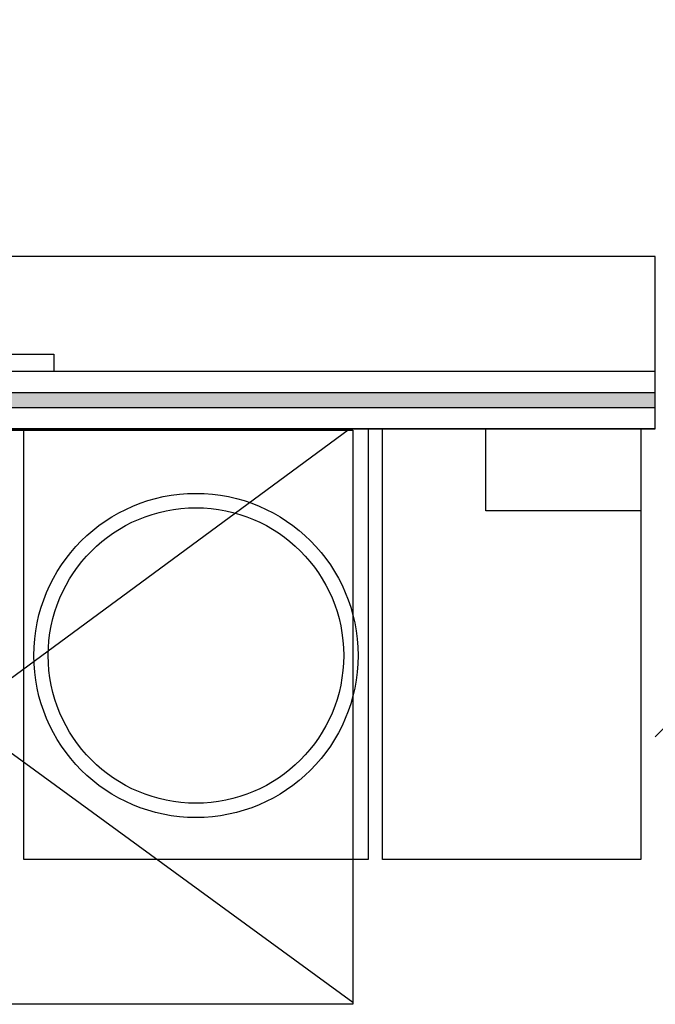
# Model space of a CAD drawing. Header units: millimetres. Extents: x -150 to 42176, y -50 to 21011.
# Tile 12 of 23: x 8698 to 9805, y 1968 to 3682. Entities that reach past the tile are written whole.
import ezdxf

# ---------------------------------------------------------------- set-up
doc = ezdxf.new("R2010")
doc.units = ezdxf.units.MM
doc.header["$LTSCALE"] = 2
doc.header["$MEASUREMENT"] = 0
doc.layers.add('GREY SCALE', color=9, linetype='Continuous', lineweight=0, true_color=0x808080)

# ---------------------------------------------------------------- blocks, each defined once
blk = doc.blocks.new('PLAN LAYOUT')
at = {"layer": 'GREY SCALE', "lineweight": -3}
h = blk.add_hatch(color=256, dxfattribs=at)
h.dxf.hatch_style = 1
h.paths.add_polyline_path([(5890, 3682.5), (4190, 3682.5), (4190, 3657.5), (5890, 3657.5)])
h.paths.add_polyline_path([(8065, 3032.5), (6190, 3032.5), (6190, 3007.5), (8065, 3007.5), (9805, 3007.5), (9805, 3032.5)])
for p, q in [((9805, 3270), (6135, 3270)), ((9805, 2970), (9805, 3270)), ((8007.5, 3100), (8757.5, 3100)), ((8757.5, 3100), (8757.5, 3070)), ((9805, 3070), (6190, 3070)), ((8757.5, 3070), (8007.5, 3070)), ((9805, 3032.5), (8065, 3032.5)), ((9805, 3007.5), (9805, 3032.5)), ((8065, 3007.5), (9805, 3007.5)), ((5835, 2970), (9805, 2970)), ((9805, 2970), (6090, 2970)), ((7913, 2968), (9278, 2968)), ((9270.2, 2968), (7913, 1968)), ((7913, 2968), (9278, 1971.6)), ((8705.1, 2970), (9305, 2970)), ((8705.1, 2220), (8705.1, 2970)), ((9278, 2968), (9278, 1968)), ((9305, 2970), (9305, 2220)), ((9330, 2220), (9330, 2970)), ((9330, 2970), (9780, 2970)), ((9509.6, 2970), (9780, 2970)), ((9509.6, 2827.3), (9509.6, 2970)), ((9780, 2970), (9780, 2220)), ((9780, 2970), (9780, 2827.3)), ((9780, 2827.3), (9509.6, 2827.3)), ((9805, 2434), (9850.8, 2479.9)), ((9305, 2220), (8705.1, 2220)), ((9780, 2220), (9330, 2220)), ((9278, 1968), (7913, 1968))]:
    blk.add_line(p, q, dxfattribs=at)
for radius in [282.3, 257.3]:
    blk.add_circle((9005, 2575.4), radius, dxfattribs=at)

msp = doc.modelspace()

# ---------------------------------------------------------------- block references
at = {"layer": 'GREY SCALE', "lineweight": -3}
msp.add_blockref('PLAN LAYOUT', (0, 0), dxfattribs=at)

doc.saveas('drawing.dxf')
